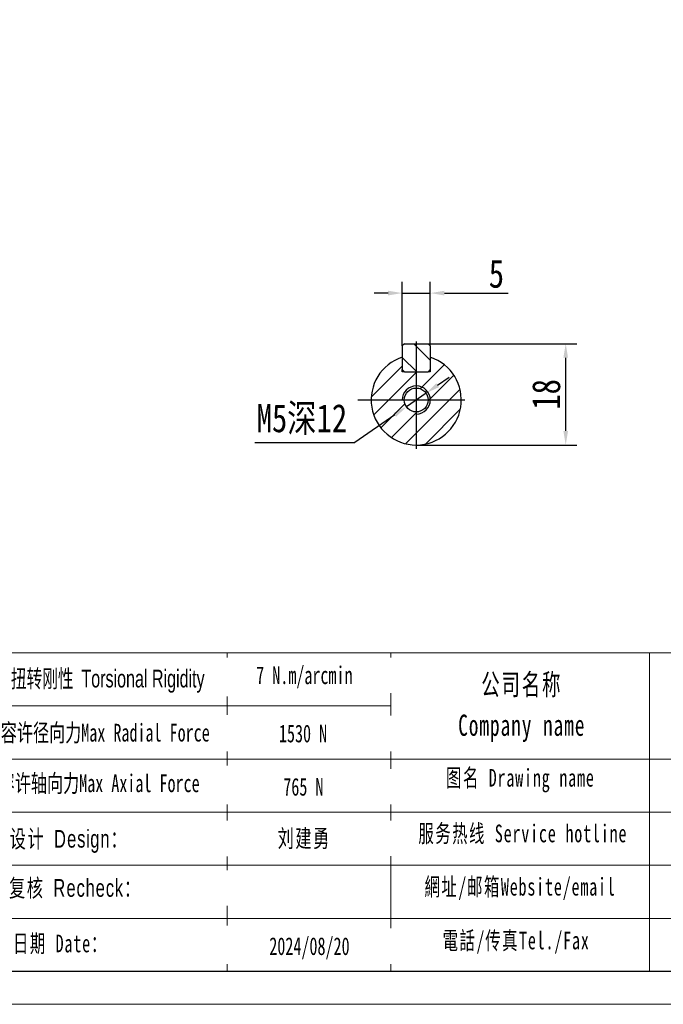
# Model space of a CAD drawing. Header units: millimetres. Extents: x -1 to 494, y 0 to 350.
# Tile 3 of 5: x 270 to 385, y 0 to 175. Entities that reach past the tile are written whole.
import ezdxf

# ---------------------------------------------------------------- set-up
doc = ezdxf.new("R2010")
doc.units = ezdxf.units.MM
doc.header["$PDSIZE"] = -5
doc.linetypes.add('CENTER2', pattern=[28.575, 19.05, -3.175, 3.175, -3.175])
doc.layers.get('Defpoints').update_dxf_attribs({"lineweight": 18})
for name, color, linetype in [('1轮廓实线层', 7, 'Continuous'), ('2细线层', 4, 'Continuous'), ('3中心线层', 1, 'CENTER2'), ('5剖面线层', 2, 'Continuous'), ('7标注层', 4, 'Continuous')]:
    doc.layers.add(name, color=color, linetype=linetype)
doc.layers.add('SLD-0', color=7, linetype='Continuous', lineweight=18)
doc.layers.add('图框_外框线', color=7, linetype='Continuous', lineweight=18)
doc.styles.add('TH_GBDIM', font='txt', dxfattribs={"width": 0.8})
doc.styles.add('标准', font='txt', dxfattribs={"width": 0.667})
doc.dimstyles.new('TH_GBDIM', dxfattribs={"dimtxt": 3.5, "dimasz": 2.5, "dimexe": 2, "dimexo": 0, "dimgap": 1.5, "dimtad": 1, "dimdec": 1, "dimdsep": 46, "dimtxsty": 'TH_GBDIM', "dimcen": 2.5, "dimdle": 5, "dimclrd": 4, "dimclre": 4, "dimclrt": 3, "dimadec": 0, "dimazin": 0, "dimtfac": 0.714286, "dimtdec": 1, "dimtmove": 0, "dimatfit": 3, "dimfxl": 1, "dimtolj": 1, "dimarcsym": 0})

# ---------------------------------------------------------------- blocks, each defined once
blk = doc.blocks.new('*D76')
at = {"layer": '7标注层', "color": 4, "lineweight": -2}
for p, q in [((340.63, 117.68), (369.2, 117.68)), ((367.2, 102.18), (367.2, 115.18)), ((340.63, 99.68), (369.2, 99.68))]:
    blk.add_line(p, q, dxfattribs=at)
at = {"layer": '7标注层', "color": 4}
for points in [[(367.61, 115.18), (366.78, 115.18), (367.2, 117.68)], [(366.78, 102.18), (367.61, 102.18), (367.2, 99.68)]]:
    blk.add_solid(points, dxfattribs=at)
at = {"layer": 'Defpoints', "color": 0}
for p in [(340.63, 117.68), (367.2, 117.68), (340.63, 99.68)]:
    blk.add_point(p, dxfattribs=at)
at = {"layer": '7标注层', "color": 3, "insert": (363.75, 108.68), "char_height": 5, "attachment_point": 5, "rotation": 90, "style": 'TH_GBDIM'}
blk.add_mtext('\\A1;18', dxfattribs=at)
blk = doc.blocks.new('*D77')
at = {"layer": '7标注层', "color": 4, "lineweight": -2}
for p, q in [((344.43, 110.31), (346.49, 111.73)), ((342.38, 108.89), (338.88, 106.47)), ((336.82, 105.05), (329.69, 100.12)), ((311.93, 100.12), (329.69, 100.12))]:
    blk.add_line(p, q, dxfattribs=at)
at = {"layer": '7标注层', "color": 4}
for points in [[(344.2, 110.65), (344.67, 109.96), (342.38, 108.89)], [(337.06, 104.71), (336.59, 105.39), (338.88, 106.47)]]:
    blk.add_solid(points, dxfattribs=at)
at = {"layer": 'Defpoints', "color": 0}
for p in [(342.38, 108.89), (338.88, 106.47)]:
    blk.add_point(p, dxfattribs=at)
at = {"layer": '7标注层', "color": 3, "insert": (320.31, 104.2), "char_height": 5, "attachment_point": 5, "style": 'TH_GBDIM'}
blk.add_mtext('\\A1;{M5深12}{}{}', dxfattribs=at)
blk = doc.blocks.new('*D78')
at = {"layer": '7标注层', "color": 4, "lineweight": -2}
for p, q in [((338.13, 117.28), (338.13, 128.67)), ((343.13, 117.28), (343.13, 128.67)), ((335.63, 126.67), (333.13, 126.67)), ((338.13, 126.67), (343.13, 126.67)), ((345.63, 126.67), (356.96, 126.67))]:
    blk.add_line(p, q, dxfattribs=at)
at = {"layer": '7标注层', "color": 4}
for points in [[(335.63, 126.26), (335.63, 127.09), (338.13, 126.67)], [(345.63, 127.09), (345.63, 126.26), (343.13, 126.67)]]:
    blk.add_solid(points, dxfattribs=at)
at = {"layer": 'Defpoints', "color": 0}
for p in [(343.13, 126.67), (338.13, 117.28), (343.13, 117.28)]:
    blk.add_point(p, dxfattribs=at)
at = {"layer": '7标注层', "color": 3, "insert": (354.88, 130.09), "char_height": 5, "attachment_point": 5, "style": 'TH_GBDIM'}
blk.add_mtext('\\A1;5', dxfattribs=at)

msp = doc.modelspace()

# ---------------------------------------------------------------- hatches: boundary and pattern name
at = {"layer": '5剖面线层'}
h = msp.add_hatch(dxfattribs=at)
h.set_pattern_fill('ANSI31', color=256, angle=90, style=0)
h.set_pattern_definition([(135, (40.33, -130.2515), (-2.245064, -2.245064), [])])
h.paths.add_polyline_path([(343.13, 117.28), (342.73, 117.68), (340.63, 117.68), (340.63, 112.68), (342.73, 112.68), (343.13, 113.08)])
h.paths.add_polyline_path([(340.63, 117.68), (338.53, 117.68), (338.13, 117.28), (338.13, 113.08), (338.53, 112.68), (340.63, 112.68)])
h = msp.add_hatch(dxfattribs=at)
h.set_pattern_fill('ANSI31', color=256, scale=0.8, style=0)
h.set_pattern_definition([(45, (40.33, -130.2515), (-1.796051, 1.796051), [])])
h.paths.add_polyline_path([(348.63, 107.68, 0.323907), (343.13, 115.28), (343.13, 112.68), (340.63, 112.68), (340.63, 110.18, -0.414214), (343.13, 107.68)])
h.paths.add_polyline_path([(340.63, 105.18), (340.63, 99.68, 0.414214), (348.63, 107.68), (343.13, 107.68, -0.414214)])
h.paths.add_polyline_path([(340.63, 99.68), (340.63, 105.55, -0.414214), (338.5, 107.68), (332.63, 107.68, 0.414214)])
h.paths.add_polyline_path([(332.63, 107.68), (338.13, 107.68, -0.414214), (340.63, 110.18), (340.63, 112.68), (338.13, 112.68), (338.13, 115.28, 0.323907)])
h.paths.add_polyline_path([(338.13, 107.68), (338.5, 107.68, -0.414214), (340.63, 109.8), (340.63, 110.18, 0.414214)], flags=16)
h.paths.add_polyline_path([(340.63, 110.18), (340.63, 109.8, -0.414214), (342.75, 107.68), (343.13, 107.68, 0.414214)], flags=17)
h.paths.add_polyline_path([(340.63, 105.55), (340.63, 105.18, 0.414214), (343.13, 107.68), (342.75, 107.68, -0.414214)], flags=17)

# ---------------------------------------------------------------- linework, layer by layer
at = {"layer": '1轮廓实线层'}
for p, q in [((338.53, 117.68), (338.13, 117.28)), ((338.13, 117.28), (338.13, 113.08)), ((338.53, 117.68), (342.73, 117.68)), ((342.73, 117.68), (343.13, 117.28)), ((343.13, 117.28), (343.13, 113.08)), ((338.53, 112.68), (338.13, 113.08)), ((338.13, 112.68), (338.13, 113.08)), ((338.53, 112.68), (338.13, 112.68)), ((338.53, 112.68), (342.73, 112.68)), ((343.13, 113.08), (342.73, 112.68)), ((343.13, 112.68), (342.73, 112.68)), ((343.13, 113.08), (343.13, 112.68))]:
    msp.add_line(p, q, dxfattribs=at)
msp.add_circle((340.63, 107.68), 2.12, dxfattribs=at)
msp.add_arc((340.63, 107.68), 8, 108.21, 71.79, dxfattribs=at)
at = {"layer": '2细线层'}
msp.add_arc((340.63, 107.68), 2.5, 270, 180, dxfattribs=at)
at = {"layer": '3中心线层'}
for p, q in [((340.63, 118.08), (340.63, 97.28)), ((330.23, 107.68), (351.03, 107.68))]:
    msp.add_line(p, q, dxfattribs=at)
at = {"layer": '图框_外框线'}
for p, q in [((43.24, 62.74), (488.44, 62.74)), ((307.02, 62.74), (307.02, 6.19)), ((336.12, 62.74), (336.12, 6.19)), ((382.09, 62.74), (382.09, 6.19)), ((85.91, 53.31), (336.12, 53.31)), ((43.24, 43.87), (488.44, 43.87)), ((85.91, 34.44), (488.44, 34.44)), ((85.91, 25), (488.44, 25)), ((85.91, 15.57), (488.44, 15.57))]:
    msp.add_line(p, q, dxfattribs=at)
at = {"layer": '图框_外框线', "color": 3}
msp.add_lwpolyline([(-0.47, 0.3), (494.33, 0.3), (494.33, 350.2), (-0.47, 350.2)], close=True, dxfattribs=at)
at = {"layer": '图框_外框线', "color": 3, "lineweight": 25}
msp.add_lwpolyline([(28.99, 6.19), (488.44, 6.19), (488.44, 344.31), (28.99, 344.31)], close=True, dxfattribs=at)

# ---------------------------------------------------------------- texts
at = {"layer": 'SLD-0', "color": 1, "attachment_point": 2, "line_spacing_factor": 1.15057, "style": '标准'}
for s, insert, char_height, width in [('\\T1.1;公司名称\\PCompany name', (359.39, 59.02), 3.7741, 48.8624), ('\\T1.1;图名 Drawing name', (359.14, 42.13), 3.1451, 40.2212), ('\\T1.1;服务热线 Service hotline', (359.58, 32.24), 3.1451, 44.8102), ('\\T1.1;網址/邮箱Website/email', (359.09, 22.77), 3.1451, 46.6432), ('\\T1.1;電話/传真Tel./Fax', (358.39, 13.22), 3.1451, 47.2042)]:
    msp.add_mtext(s, dxfattribs=dict(at, insert=insert, char_height=char_height, width=width))

# ---------------------------------------------------------------- dimensions: what is measured, and where the dimension line sits
at = {"layer": '7标注层'}
dim = msp.add_linear_dim(base=(343.13, 126.67), p1=(338.13, 117.28), p2=(343.13, 117.28), dimstyle='TH_GBDIM', override={"dimtxt": 5, "dimgap": 1}, dxfattribs=at)
dim.commit()
dim.dimension.update_dxf_attribs({"geometry": '*D78', "text_midpoint": (354.88, 126.67), "dimtype": 160})
dim = msp.add_linear_dim(base=(367.2, 117.68), p1=(340.63, 99.68), p2=(340.63, 117.68), angle=90, dimstyle='TH_GBDIM', override={"dimtxt": 5, "dimgap": 1}, dxfattribs=at)
dim.commit()
dim.dimension.update_dxf_attribs({"geometry": '*D76', "text_midpoint": (367.2, 108.68), "dimtype": 160})
dim = msp.add_diameter_dim_2p(p1=(342.38, 108.89), p2=(338.88, 106.47), text='{M5深12}{}{}', dimstyle='TH_GBDIM', override={"dimtxt": 5, "dimgap": 1, "dimtad": 1, "dimtih": 0, "dimtoh": 1, "dimdec": 1, "dimlfac": 1, "dimse1": 0, "dimse2": 0, "dimsd1": 0, "dimsd2": 0, "dimtix": 0, "dimtofl": 1, "dimatfit": 3}, dxfattribs=at)
dim.commit()
dim.dimension.update_dxf_attribs({"geometry": '*D77', "text_midpoint": (320.31, 104.2)})

# ---------------------------------------------------------------- next in the draw order: texts
at = {"layer": 'SLD-0', "color": 1, "char_height": 3.1451, "width": 93.2923, "attachment_point": 2, "style": '标准', "bg_fill": 2}
for s, insert in [('7 N.m/arcmin', (320.75, 60.35)), ('{\\f宋体|b0|i0|c134|p2;容许径向力Max Radial Force}', (285.36, 50.14)), ('{\\f宋体|b0|i0|c134|p2;容许轴向力Max Axial Force}', (284.28, 41.15)), ('{\\fSimSun|b0|i0|c134|p2;\\T1.1;设计 \\fArial|b0|i0|c0|p34;Design\\fSimSun|b0|i0|c134|p2;：}', (278.91, 31.29)), ('{\\fSimSun|b0|i0|c134|p2;\\T1.1;复核 \\fArial|b0|i0|c0|p34;Recheck\\fSimSun|b0|i0|c134|p2;：}', (280.05, 22.55)), ('{\\T1.1;日期 Date：}', (277.39, 12.69))]:
    msp.add_mtext(s, dxfattribs=dict(at, insert=insert))

# ---------------------------------------------------------------- next in the draw order: texts
at = {"layer": 'SLD-0', "color": 1, "width": 93.2923, "attachment_point": 2, "style": '标准', "bg_fill": 2}
for s, insert, char_height in [('{\\f宋体|b0|i0|c134|p2;\\W0.65;扭转刚性 \\fArial|b0|i0|c0|p34;Torsional Rigidity}', (285.8, 59.75), 3.1451), ('{\\fSimSun|b1|i0|c134|p2;1530 N}', (320.51, 50), 3.1451), ('{\\fSimSun|b1|i0|c134|p2;765 N}', (320.57, 40.53), 3.1451), ('{\\fSimSun|b0|i0|c134|p2;\\T1.1;刘建勇 }', (320.73, 31.36), 3.1451), ('2024/08/20', (321.65, 12.21), 3.145)]:
    msp.add_mtext(s, dxfattribs=dict(at, insert=insert, char_height=char_height))

doc.saveas('drawing.dxf')
